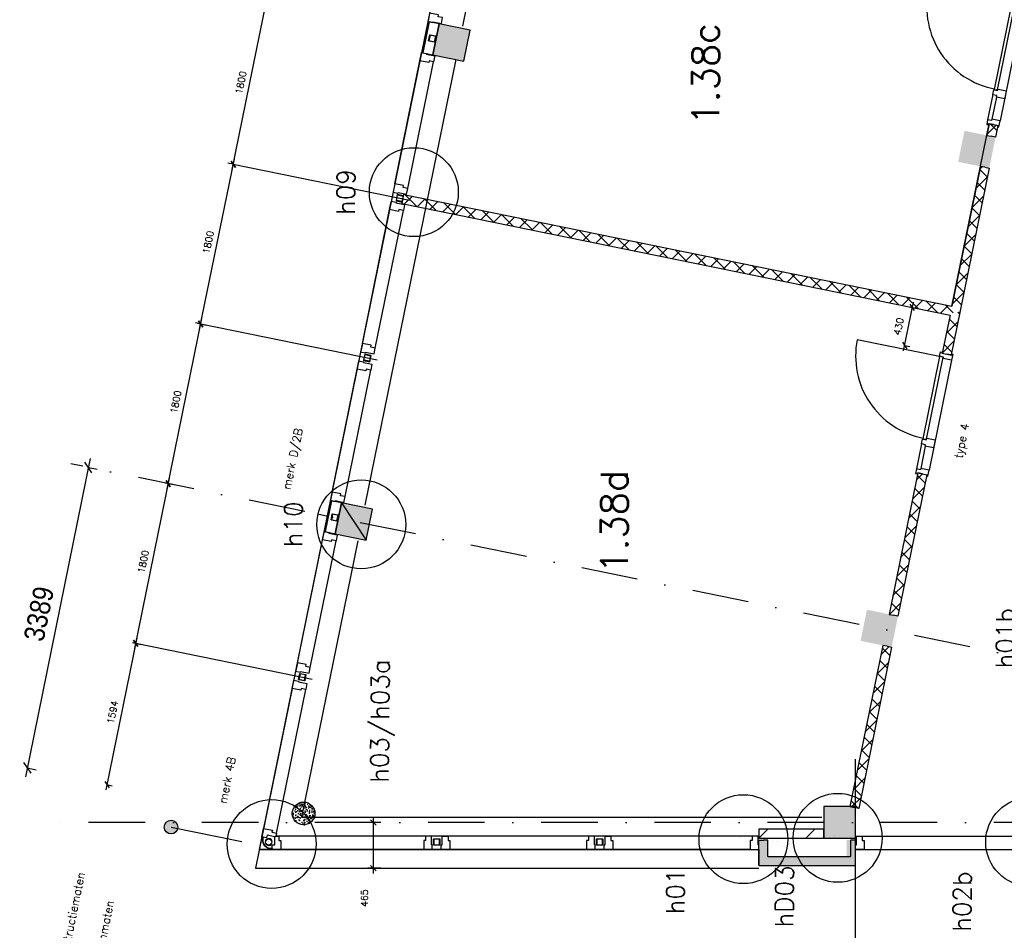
# Model space of a CAD drawing. Extents: x -84256 to 172857, y -58817 to 112048.
# Tile 14 of 90: x 4894 to 15773, y -1714 to 8346. Entities that reach past the tile are written whole.
import ezdxf
from ezdxf.enums import TextEntityAlignment as Align

# ---------------------------------------------------------------- set-up
doc = ezdxf.new("R2010")
doc.units = 0
doc.header["$LTSCALE"] = 50
doc.header["$MEASUREMENT"] = 0
doc.header["$PDMODE"] = 3
doc.header["$PDSIZE"] = 0.001
doc.linetypes.add('DASHDOT', pattern=[25, 12.5, -6.25, 0, -6.25])
doc.layers.get('0').update_dxf_attribs({"linetype": 'CONTINUOUS'})
doc.layers.get('DEFPOINTS').update_dxf_attribs({"linetype": 'CONTINUOUS'})
for name, color, linetype in [('_DETAILNUMMERS', 4, 'CONTINUOUS'), ('_DETAILNUMMERSTEKST', 4, 'CONTINUOUS'), ('A--A21--_F123-', 9, 'CONTINUOUS'), ('A--A22--_F123-', 9, 'CONTINUOUS'), ('A--A28--_F-2--', 7, 'CONTINUOUS'), ('A--L$7A-_STRAMIEN', 1, 'DASHDOT'), ('A--L21--', 3, 'CONTINUOUS'), ('A--L21--_F-2--', 7, 'CONTINUOUS'), ('A--L21A2_ISOLATIE', 1, 'CONTINUOUS'), ('A--L21A3_BUITENWAND', 3, 'CONTINUOUS'), ('A--L22--', 7, 'CONTINUOUS'), ('A--L22--_F-2--', 7, 'CONTINUOUS'), ('A--L28--_F-2--', 7, 'CONTINUOUS'), ('A--L28--_F12--', 7, 'CONTINUOUS'), ('A--L31--', 2, 'CONTINUOUS'), ('A--L31--_F123-', 7, 'CONTINUOUS'), ('A--L32--', 7, 'CONTINUOUS'), ('A--L32--_F123-', 1, 'CONTINUOUS'), ('A--L32--_F123-DRAAIR', 7, 'CONTINUOUS'), ('A--L3A1_VPORTS', 1, 'CONTINUOUS'), ('A--M$1A-_F123-', 1, 'CONTINUOUS'), ('A--M1$A-_F123-', 1, 'CONTINUOUS'), ('A--T$1A-_F123-_R', 4, 'CONTINUOUS'), ('A--T01A-18_TEKST', 1, 'CONTINUOUS'), ('kolom350x350', 1, 'CONTINUOUS'), ('roosters', 1, 'CONTINUOUS'), ('TEKSTKOZIJNMERK', 2, 'CONTINUOUS'), ('X--LR---_CP', 7, 'CONTINUOUS')]:
    doc.layers.add(name, color=color, linetype=linetype)
doc.layers.add('bruto vloeroppervlak', color=3, linetype='CONTINUOUS', plot=False)
doc.styles.add('ALFA-0_25', font='ROMANS')
doc.styles.add('B-01', font='SIMPLEX.SHX', dxfattribs={"width": 0.8, "height": 4.5})
doc.styles.add('HIEMSTRA', font='romans.shx')
doc.styles.get("Standard").update_dxf_attribs({"font": 'txt', "width": 0.9})
doc.dimstyles.new('1op2', dxfattribs={"dimscale": 30, "dimtxt": 2.5, "dimasz": 2, "dimexe": 2, "dimexo": 0, "dimgap": 2, "dimtad": 1, "dimdec": 0, "dimzin": 0, "dimdsep": 46, "dimtxsty": 'HIEMSTRA', "dimblk1": 'OBLIQUE', "dimblk2": 'OBLIQUE', "dimsah": 1, "dimcen": -3, "dimdle": 2, "dimclrd": 2, "dimclre": 2, "dimclrt": 3, "dimadec": 0, "dimazin": 0, "dimtfac": 1, "dimtdec": 0, "dimtofl": 0, "dimtmove": 2, "dimatfit": 3, "dimldrblk": 'OBLIQUE', "dimfxl": 1, "dimtvp": 0.833333, "dimtolj": 1, "dimtzin": 0, "dimarcsym": 0})
doc.dimstyles.new('STANDARD$0', dxfattribs={"dimscale": 50, "dimtxt": 2.5, "dimasz": 2, "dimexe": 2, "dimexo": 0, "dimgap": 2, "dimtad": 1, "dimdec": 0, "dimzin": 0, "dimdsep": 46, "dimtxsty": 'ALFA-0_25', "dimblk1": 'OBLIQUE', "dimblk2": 'OBLIQUE', "dimsah": 1, "dimcen": -3, "dimdle": 2, "dimclrd": 1, "dimclre": 1, "dimclrt": 2, "dimadec": 0, "dimazin": 0, "dimtfac": 0.666667, "dimtofl": 0, "dimtmove": 2, "dimatfit": 3, "dimldrblk": 'OBLIQUE', "dimfxl": 1, "dimtvp": 0.833333, "dimtolj": 1, "dimtzin": 0, "dimarcsym": 0})

# ---------------------------------------------------------------- blocks, each defined once
blk = doc.blocks.new('_OBLIQUE')
at = {"color": 0, "linetype": 'ByBlock'}
blk.add_line((-0.5, -0.5), (0.5, 0.5), dxfattribs=at)
blk = doc.blocks.new('*D568')
at = {"layer": 'A--M$1A-_F123-', "color": 2, "linetype": 'Continuous', "lineweight": -2, "transparency": 16777216}
for p, q in [((6523, 3162), (6906, 5043)), ((6859, 4992), (6953, 4972)), ((6500, 3228), (6594, 3209))]:
    blk.add_line(p, q, dxfattribs=at)
at = {"layer": 'DEFPOINTS', "color": 0, "linetype": 'Continuous', "transparency": 16777216}
for p in [(6859, 4992), (6894, 4984), (6500, 3228)]:
    blk.add_point(p, dxfattribs=at)
at = {"layer": 'A--M$1A-_F123-', "color": 2, "linetype": 'Continuous', "lineweight": -2, "transparency": 16777216, "xscale": 60, "yscale": 60, "zscale": 60}
for p, rotation in [((6894, 4984), 78.48629033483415), ((6535, 3221), 258.4862903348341)]:
    blk.add_blockref('_OBLIQUE', p, dxfattribs=dict(at, rotation=rotation))
at = {"layer": 'A--M$1A-_F123-', "color": 3, "linetype": 'Continuous', "transparency": 16777216, "insert": (6619, 4122), "char_height": 75, "attachment_point": 5, "rotation": 78.4863, "style": 'HIEMSTRA'}
blk.add_mtext('\\A1;1800', dxfattribs=at)
blk = doc.blocks.new('*D569')
at = {"layer": 'A--M$1A-_F123-', "color": 2, "linetype": 'Continuous', "lineweight": -2, "transparency": 16777216}
for p, q in [((6882, 4926), (7266, 6807)), ((7254, 6748), (7195, 6760)), ((6894, 4984), (6836, 4996))]:
    blk.add_line(p, q, dxfattribs=at)
at = {"layer": 'DEFPOINTS', "color": 0, "linetype": 'Continuous', "transparency": 16777216}
for p in [(7254, 6748), (7254, 6748), (6894, 4984)]:
    blk.add_point(p, dxfattribs=at)
at = {"layer": 'A--M$1A-_F123-', "color": 2, "linetype": 'Continuous', "lineweight": -2, "transparency": 16777216, "xscale": 60, "yscale": 60, "zscale": 60}
for p, rotation in [((7254, 6748), 78.48629033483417), ((6894, 4984), 258.4862903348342)]:
    blk.add_blockref('_OBLIQUE', p, dxfattribs=dict(at, rotation=rotation))
at = {"layer": 'A--M$1A-_F123-', "color": 3, "linetype": 'Continuous', "transparency": 16777216, "insert": (6978, 5886), "char_height": 75, "attachment_point": 5, "rotation": 78.4863, "style": 'HIEMSTRA'}
blk.add_mtext('\\A1;1800', dxfattribs=at)
blk = doc.blocks.new('*D570')
at = {"layer": 'A--M$1A-_F123-', "color": 2, "linetype": 'Continuous', "lineweight": -2, "transparency": 16777216}
for p, q in [((7242, 6689), (7625, 8571)), ((7613, 8512), (7554, 8524)), ((7254, 6748), (7195, 6760))]:
    blk.add_line(p, q, dxfattribs=at)
at = {"layer": 'DEFPOINTS', "color": 0, "linetype": 'Continuous', "transparency": 16777216}
for p in [(7613, 8512), (7613, 8512), (7254, 6748)]:
    blk.add_point(p, dxfattribs=at)
at = {"layer": 'A--M$1A-_F123-', "color": 2, "linetype": 'Continuous', "lineweight": -2, "transparency": 16777216, "xscale": 60, "yscale": 60, "zscale": 60}
for p, rotation in [((7613, 8512), 78.48629033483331), ((7254, 6748), 258.4862903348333)]:
    blk.add_blockref('_OBLIQUE', p, dxfattribs=dict(at, rotation=rotation))
at = {"layer": 'A--M$1A-_F123-', "color": 3, "linetype": 'Continuous', "transparency": 16777216, "insert": (7338, 7650), "char_height": 75, "attachment_point": 5, "rotation": 78.4863, "style": 'HIEMSTRA'}
blk.add_mtext('\\A1;1800', dxfattribs=at)
blk = doc.blocks.new('*D571')
at = {"layer": 'A--M$1A-_F123-', "color": 2, "linetype": 'Continuous', "lineweight": -2, "transparency": 16777216}
for p, q in [((6547, 3279), (6164, 1398)), ((6500, 3228), (6594, 3209)), ((6141, 1464), (6235, 1445))]:
    blk.add_line(p, q, dxfattribs=at)
at = {"layer": 'DEFPOINTS', "color": 0, "linetype": 'Continuous', "transparency": 16777216}
for p in [(6500, 3228), (6141, 1464), (6176, 1457)]:
    blk.add_point(p, dxfattribs=at)
at = {"layer": 'A--M$1A-_F123-', "color": 2, "linetype": 'Continuous', "lineweight": -2, "transparency": 16777216, "xscale": 60, "yscale": 60, "zscale": 60}
for p, rotation in [((6535, 3221), 78.48629033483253), ((6176, 1457), 258.4862903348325)]:
    blk.add_blockref('_OBLIQUE', p, dxfattribs=dict(at, rotation=rotation))
at = {"layer": 'A--M$1A-_F123-', "color": 3, "linetype": 'Continuous', "transparency": 16777216, "insert": (6260, 2358), "char_height": 75, "attachment_point": 5, "rotation": 78.4863, "style": 'HIEMSTRA'}
blk.add_mtext('\\A1;1800', dxfattribs=at)
blk = doc.blocks.new('*D572')
at = {"layer": 'A--M$1A-_F123-', "color": 2, "linetype": 'Continuous', "lineweight": -2, "transparency": 16777216}
for p, q in [((6188, 1516), (5846, -164)), ((6176, 1457), (6235, 1445)), ((5858, -105), (5916, -117))]:
    blk.add_line(p, q, dxfattribs=at)
at = {"layer": 'DEFPOINTS', "color": 0, "linetype": 'Continuous', "transparency": 16777216}
for p in [(6176, 1457), (5858, -105), (5858, -105)]:
    blk.add_point(p, dxfattribs=at)
at = {"layer": 'A--M$1A-_F123-', "color": 2, "linetype": 'Continuous', "lineweight": -2, "transparency": 16777216, "xscale": 60, "yscale": 60, "zscale": 60}
for p, rotation in [((6176, 1457), 78.48629033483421), ((5858, -105), 258.4862903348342)]:
    blk.add_blockref('_OBLIQUE', p, dxfattribs=dict(at, rotation=rotation))
at = {"layer": 'A--M$1A-_F123-', "color": 3, "linetype": 'Continuous', "transparency": 16777216, "insert": (5921, 695), "char_height": 75, "attachment_point": 5, "rotation": 78.4863, "style": 'HIEMSTRA'}
blk.add_mtext('\\A1;1594', dxfattribs=at)
blk = doc.blocks.new('dr_930type4')
at = {"layer": 'A--L32--_F123-', "color": 1}
for p, q in [((67, 0), (1307, 0)), ((1057, -94), (1307, -94)), ((1038, -139), (1322, -139))]:
    blk.add_line(p, q, dxfattribs=at)
at = {"layer": 'A--L32--_F123-'}
for points in [[(0, -9), (0, 0), (67, 0), (67, -94), (52, -94), (52, -139), (0, -139), (0, -121), (12, -121), (12, -9), (0, -9)], [(969, 0), (1055, 0), (1057, 0), (1057, -94), (1057, -94), (1040, -94), (1040, -137), (1038, -139), (986, -139), (984, -137), (984, -94), (969, -94), (967, -94), (967, 0)], [(1374, -9), (1374, 0), (1307, 0), (1307, -94), (1322, -94), (1322, -139), (1374, -139), (1374, -121), (1362, -121), (1362, -9), (1374, -9)], [(54, -96), (54, -136), (980, -136), (977, -96), (54, -96)]]:
    blk.add_lwpolyline(points, close=True, dxfattribs=at)
blk.add_point((1374, 0), dxfattribs=at)
blk.add_point((1374, 0), dxfattribs=at)
at = {"layer": 'A--L32--_F123-DRAAIR', "color": 1}
blk.add_lwpolyline([(54, -136), (54, -1066, 0.414214), (973, -136)], format="xyb", dxfattribs=at)
at = {"layer": 'X--LR---_CP', "color": 1, "linetype": 'Continuous'}
blk.add_point((0, 0), dxfattribs=at)
at = {"layer": 'X--LR---_CP', "color": 1}
blk.add_point((982, 0), dxfattribs=at)
blk = doc.blocks.new('A$C054531D9')
at = {"layer": 'A--L32--', "linetype": 'Continuous', "xscale": -1, "rotation": 258.4862903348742}
blk.add_blockref('dr_930type4', (136, 0), dxfattribs=at)
blk = doc.blocks.new('*D577')
at = {"layer": 'A--M1$A-_F123-', "color": 2, "lineweight": -2, "transparency": 16777216}
for p, q in [((8884, -523), (8741, -523)), ((8801, -463), (8801, -1088)), ((8884, -1028), (8741, -1028))]:
    blk.add_line(p, q, dxfattribs=at)
at = {"layer": 'DEFPOINTS', "color": 0, "transparency": 16777216}
for p in [(8884, -523), (8801, -1028), (8884, -1028, -12)]:
    blk.add_point(p, dxfattribs=at)
at = {"layer": 'A--M1$A-_F123-', "color": 2, "lineweight": -2, "transparency": 16777216, "xscale": 60, "yscale": 60, "zscale": 60}
for p, rotation in [((8801, -523), 90), ((8801, -1028), 270)]:
    blk.add_blockref('_OBLIQUE', p, dxfattribs=dict(at, rotation=rotation))
at = {"layer": 'A--M1$A-_F123-', "color": 3, "transparency": 16777216, "insert": (8703, -1359), "char_height": 75, "attachment_point": 5, "rotation": 90, "style": 'HIEMSTRA'}
blk.add_mtext('\\A1;465', dxfattribs=at)
blk = doc.blocks.new('DETAILNR')
at = {"layer": '_DETAILNUMMERS'}
blk.add_circle((33, -23), 491, dxfattribs=at)
at = {"layer": 'X--LR---_CP'}
blk.add_point((0, 0), dxfattribs=at)
at = {"layer": '_DETAILNUMMERSTEKST', "style": 'ALFA-0_25'}
blk.add_attdef('DETAILNR', text='', height=200, rotation=90, dxfattribs=at).set_placement((-618, 224), align=Align.RIGHT)
blk = doc.blocks.new('kolom350x350')
at = {"layer": 'kolom350x350', "linetype": 'Continuous'}
blk.add_hatch(color=53, dxfattribs=at).paths.add_polyline_path([(0, 0), (350, 0), (350, 350), (0, 350)])
blk.add_lwpolyline([(0, 0), (350, 0), (350, 350), (0, 350)], close=True, dxfattribs=at)
blk = doc.blocks.new('*D599')
at = {"layer": 'A--M1$A-_F123-', "color": 2, "linetype": 'Continuous', "lineweight": -2, "transparency": 16777216}
for p, q in [((14659, 4687), (14769, 5226)), ((14757, 5167), (14816, 5155)), ((14671, 4746), (14730, 4734))]:
    blk.add_line(p, q, dxfattribs=at)
at = {"layer": 'DEFPOINTS', "color": 0, "linetype": 'Continuous', "transparency": 16777216}
for p in [(14757, 5167), (14757, 5167), (14671, 4746)]:
    blk.add_point(p, dxfattribs=at)
at = {"layer": 'A--M1$A-_F123-', "color": 2, "linetype": 'Continuous', "lineweight": -2, "transparency": 16777216, "xscale": 60, "yscale": 60, "zscale": 60}
for p, rotation in [((14757, 5167), 78.4862903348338), ((14671, 4746), 258.4862903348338)]:
    blk.add_blockref('_OBLIQUE', p, dxfattribs=dict(at, rotation=rotation))
at = {"layer": 'A--M1$A-_F123-', "color": 3, "linetype": 'Continuous', "transparency": 16777216, "insert": (14606, 4957), "char_height": 75, "attachment_point": 5, "rotation": 78.4863, "style": 'HIEMSTRA'}
blk.add_mtext('\\A1;430', dxfattribs=at)
blk = doc.blocks.new('*U887')
at = {"layer": 'A--A22--_F123-', "linetype": 'Continuous'}
h = blk.add_hatch(dxfattribs=at)
h.set_pattern_fill('ALFAKRS', color=256, scale=120, style=0)
h.set_pattern_definition([(45, (-9127.89, -6365.06), (-84.8528, 84.8528), []), (135, (-9127.89, -6365.06), (-84.8528, -84.8528), [])])
h.paths.add_polyline_path([(0, 0), (10, 49), (6066, -1185), (6105, -1244), (6046, -1283), (-10, -49)])
at = {"layer": 'A--L22--_F-2--', "color": 2, "linetype": 'Continuous'}
for points in [[(0, 0), (-10, -49), (6046, -1283), (6046, -1283)], [(0, 0), (10, 49), (6066, -1185), (6066, -1185)]]:
    blk.add_lwpolyline(points, dxfattribs=at)
blk = doc.blocks.new('*U884')
at = {"layer": 'A--A22--_F123-', "linetype": 'Continuous'}
h = blk.add_hatch(dxfattribs=at)
h.set_pattern_fill('ALFAKRS', color=256, scale=120, style=0)
h.set_pattern_definition([(45, (-14479.35, -1423.83), (-84.8528, 84.8528), []), (135, (-14479.35, -1423.83), (-84.8528, -84.8528), [])])
h.paths.add_polyline_path([(0, 0), (49, -10), (-314, -1792), (-363, -1782), (-412, -1772), (-49, 10)])
at = {"layer": 'A--L22--_F-2--', "color": 2, "linetype": 'Continuous'}
for points in [[(0, 0), (-49, 10), (-412, -1772), (-363, -1782)], [(0, 0), (49, -10), (-314, -1792), (-363, -1782)]]:
    blk.add_lwpolyline(points, dxfattribs=at)
blk = doc.blocks.new('*U883')
at = {"layer": 'A--A22--_F123-', "linetype": 'Continuous'}
h = blk.add_hatch(dxfattribs=at)
h.set_pattern_fill('ALFAKRS', color=256, scale=120, style=0)
h.set_pattern_definition([(45, (-15557.2, -6715.17), (-84.8528, 84.8528), []), (135, (-15557.2, -6715.17), (-84.8528, -84.8528), [])])
h.paths.add_polyline_path([(0, 0), (49, -10), (-276, -1604), (-325, -1594), (-364, -1535), (-49, 10)])
at = {"layer": 'A--L22--_F-2--', "color": 2, "linetype": 'Continuous'}
for points in [[(0, 0), (-49, 10), (-364, -1535), (-364, -1535)], [(0, 0), (49, -10), (-276, -1604), (-276, -1604)]]:
    blk.add_lwpolyline(points, dxfattribs=at)
blk = doc.blocks.new('*U875')
at = {"layer": 'A--A22--_F123-', "linetype": 'Continuous'}
h = blk.add_hatch(dxfattribs=at)
h.set_pattern_fill('ALFAKRS', color=256, scale=120, style=0)
h.set_pattern_definition([(45, (-15232.57, -5121.52), (-84.8528, 84.8528), []), (135, (-15232.57, -5121.52), (-84.8528, -84.8528), [])])
h.paths.add_polyline_path([(0, 0), (49, -10), (-47, -480), (-96, -470), (-145, -460), (-59, -39)])
at = {"layer": 'A--L22--_F-2--', "color": 2, "linetype": 'Continuous'}
for points in [[(-59, -39), (-59, -39), (-145, -460), (-96, -470)], [(49, -10), (49, -10), (-47, -480), (-96, -470)]]:
    blk.add_lwpolyline(points, dxfattribs=at)
blk = doc.blocks.new('*D619')
at = {"layer": 'A--M1$A-_F123-', "color": 1, "linetype": 'Continuous', "lineweight": -2, "transparency": 16777216}
for p, q in [((5673, 3498), (4957, -18)), ((5653, 3400), (5751, 3380)), ((4977, 80), (5075, 60))]:
    blk.add_line(p, q, dxfattribs=at)
at = {"layer": 'DEFPOINTS', "color": 0, "linetype": 'Continuous', "transparency": 16777216}
for p in [(5653, 3400), (4977, 80), (4977, 80)]:
    blk.add_point(p, dxfattribs=at)
at = {"layer": 'A--M1$A-_F123-', "color": 1, "linetype": 'Continuous', "lineweight": -2, "transparency": 16777216, "xscale": 100, "yscale": 100, "zscale": 100}
for p, rotation in [((5653, 3400), 78.48629033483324), ((4977, 80), 258.4862903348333)]:
    blk.add_blockref('_OBLIQUE', p, dxfattribs=dict(at, rotation=rotation))
at = {"layer": 'A--M1$A-_F123-', "color": 4, "linetype": 'Continuous', "transparency": 16777216, "insert": (5107, 1782), "char_height": 225, "attachment_point": 5, "rotation": 78.4863}
blk.add_mtext('\\A1;3389', dxfattribs=at)
blk = doc.blocks.new('*U867')
at = {"layer": 'A--A22--_F123-', "linetype": 'Continuous'}
h = blk.add_hatch(dxfattribs=at)
h.set_pattern_fill('ALFAKRS', color=256, scale=120, style=0)
h.set_pattern_definition([(45, (-14867.3, -3328.35), (-84.8528, 84.8528), []), (135, (-14867.3, -3328.35), (-84.8528, -84.8528), [])])
h.paths.add_polyline_path([(0, 0), (49, -10), (-269, -1572), (-318, -1562), (-367, -1552), (-49, 10)])
at = {"layer": 'A--L22--_F-2--', "color": 2, "linetype": 'Continuous'}
for points in [[(0, 0), (-49, 10), (-367, -1552), (-318, -1562)], [(0, 0), (49, -10), (-269, -1572), (-318, -1562)]]:
    blk.add_lwpolyline(points, dxfattribs=at)
blk = doc.blocks.new('*U866')
at = {"layer": 'A--A22--_F123-', "linetype": 'Continuous'}
h = blk.add_hatch(dxfattribs=at)
h.set_pattern_fill('ALFAKRS', color=256, scale=120, style=0)
h.set_pattern_definition([(45, (-15653.12, -7186.02), (-84.8528, 84.8528), []), (135, (-15653.12, -7186.02), (-84.8528, -84.8528), [])])
h.paths.add_polyline_path([(0, 0), (49, -10), (23, -138), (-26, -128), (-75, -118), (-49, 10)])
at = {"layer": 'A--L22--_F-2--', "color": 2, "linetype": 'Continuous'}
for points in [[(0, 0), (-49, 10), (-75, -118), (-26, -128)], [(0, 0), (49, -10), (23, -138), (-26, -128)]]:
    blk.add_lwpolyline(points, dxfattribs=at)

msp = doc.modelspace()

# ---------------------------------------------------------------- hatches: boundary and pattern name
at = {"layer": 'A--L21A2_ISOLATIE', "linetype": 'Continuous', "ltscale": 10}
h = msp.add_hatch(dxfattribs=at)
h.set_pattern_fill('AR-CONC', color=256, scale=10, style=0)
h.set_pattern_definition([(50, (0, 0), (71.726, -6.2752), [7.5, -82.5]), (355, (0, 0), (-13.87513, 75.2192), [6, -66]), (100.4514, (5.98, -0.52), (57.85094, 68.94395), [6.374, -70.1142]), (46.1842, (0, 20), (106.7241, -16.5519), [11.25, -123.75]), (96.6356, (8.89, 18.62), (93.4663, 97.4118), [9.561, -105.1713]), (351.1842, (0, 20), (93.4662, 97.4119), [9, -99]), (21, (10, 15), (59.6907, -40.2619), [7.5, -82.5]), (326, (10, 15), (24.3315, 72.515), [6, -66]), (71.4514, (14.974, 11.645), (84.02226, 32.25305), [6.374, -70.1142]), (37.5, (0, 0), (1.215986, 33.289385), [0, -65.2, 0, -67, 0, -66.25]), (7.5, (0, 0), (26.30695, 39.44117), [0, -38.2, 0, -63.7, 0, -25.25]), (327.5, (-22.3, 0), (53.38224, -2.25549), [0, -25, 0, -78, 0, -103.5]), (317.5, (-32.3, 0), (58.31862, 10.0105), [0, -32.5, 0, -51.8, 0, -73.5])])
edge = h.paths.add_edge_path()
edge.add_arc((8031, -422.8), 125, 0, 180, ccw=False)
edge.add_arc((8031, -422.8), 125, -180, 0, ccw=False)
at = {"layer": 'A--L21A3_BUITENWAND', "linetype": 'Continuous'}
h = msp.add_hatch(color=256, dxfattribs=at)
edge = h.paths.add_edge_path()
edge.add_arc((6566.3, -574.1), 75, 0, 360)
at = {"layer": 'kolom350x350', "linetype": 'Continuous'}
for points in [[(15263.2, 6775.1), (15606.2, 6705.2), (15676.1, 7048.1), (15333.1, 7118)], [(14185.4, 1483.7), (14528.3, 1413.9), (14598.2, 1756.8), (14255.2, 1826.7)]]:
    msp.add_hatch(color=53, dxfattribs=at).paths.add_polyline_path(points)

# ---------------------------------------------------------------- linework, layer by layer
at = {"layer": 'A--A21--_F123-', "color": 2, "linetype": 'Continuous'}
for points in [[(13111.5, -947.8, 20), (13061.5, -997.8, 20), (13111.5, -717.8, 20), (13061.5, -717.8, 20)], [(13111.5, -717.8, 20), (13161.5, -717.8, 20), (13111.5, -947.8, 20), (13161.5, -897.8, 20)], [(14080.3, -947.8, -9.5), (14030.3, -897.8, -9.5), (14080.3, -717.8, -9.5), (14030.3, -717.8, -9.5)], [(14080.3, -717.8, -9.5), (14130.3, -717.8, -9.5), (14080.3, -947.8, -9.5), (14130.3, -997.8, -9.5)], [(13111.5, -947.8, -9.5), (13061.5, -997.8, -9.5), (14130.3, -947.8, -9.5), (14130.3, -997.8, -9.5)], [(14122.8, -947.8), (14072.8, -897.8), (13111.5, -947.8), (13161.5, -897.8)]]:
    msp.add_solid(points, dxfattribs=at).dxf.unprotected_set("ltscale", 0)
at = {"layer": 'A--A28--_F-2--', "color": 3}
for points in [[(9428.8, 8174.9), (9426, 8179.1), (9412, 8110.5)], [(9412, 8110.5), (9416.3, 8113.3), (9428.8, 8174.9)], [(9428.8, 8174.9), (9494.6, 8165.2), (9426, 8179.1)], [(9428.8, 8174.9), (9490.3, 8162.3), (9494.6, 8165.2)], [(9480.6, 8096.6), (9490.3, 8162.3), (9477.8, 8100.8)], [(9480.6, 8096.6), (9494.6, 8165.2), (9490.3, 8162.3)], [(9412, 8110.5), (9480.6, 8096.6), (9416.3, 8113.3)], [(9480.6, 8096.6), (9477.8, 8100.8), (9416.3, 8113.3)], [(9056.7, 6348.2), (9052.4, 6345.4), (9066.4, 6414)], [(9056.7, 6348.2), (9121, 6331.4), (9052.4, 6345.4)], [(9066.4, 6414), (9069.2, 6409.8), (9056.7, 6348.2)], [(9056.7, 6348.2), (9118.2, 6335.7), (9121, 6331.4)], [(9066.4, 6414), (9135, 6400), (9069.2, 6409.8)], [(9135, 6400), (9130.8, 6397.2), (9069.2, 6409.8)], [(9135, 6400), (9118.2, 6335.7), (9130.8, 6397.2)], [(9135, 6400), (9121, 6331.4), (9118.2, 6335.7)], [(8697.4, 4584.4), (8693.2, 4581.6), (8707.1, 4650.2)], [(8697.4, 4584.4), (8761.8, 4567.7), (8693.2, 4581.6)], [(8707.1, 4650.2), (8709.9, 4646), (8697.4, 4584.4)], [(8697.4, 4584.4), (8758.9, 4571.9), (8761.8, 4567.7)], [(8707.1, 4650.2), (8775.7, 4636.2), (8709.9, 4646)], [(8775.7, 4636.2), (8771.5, 4633.4), (8709.9, 4646)], [(8775.7, 4636.2), (8758.9, 4571.9), (8771.5, 4633.4)], [(8775.7, 4636.2), (8761.8, 4567.7), (8758.9, 4571.9)], [(8350.9, 2883.5), (8348.1, 2887.8), (8334.2, 2819.2)], [(8350.9, 2883.5), (8348.1, 2887.8), (8334.2, 2819.2)], [(8334.2, 2819.2), (8338.4, 2822), (8350.9, 2883.5)], [(8334.2, 2819.2), (8338.4, 2822), (8350.9, 2883.5)], [(8350.9, 2883.5), (8416.7, 2873.8), (8348.1, 2887.8)], [(8350.9, 2883.5), (8416.7, 2873.8), (8348.1, 2887.8)], [(8350.9, 2883.5), (8412.5, 2871), (8416.7, 2873.8)], [(8350.9, 2883.5), (8412.5, 2871), (8416.7, 2873.8)], [(8402.7, 2805.2), (8412.5, 2871), (8399.9, 2809.5)], [(8402.7, 2805.2), (8412.5, 2871), (8399.9, 2809.5)], [(8402.7, 2805.2), (8416.7, 2873.8), (8412.5, 2871)], [(8402.7, 2805.2), (8416.7, 2873.8), (8412.5, 2871)], [(8334.2, 2819.2), (8402.7, 2805.2), (8338.4, 2822)], [(8334.2, 2819.2), (8402.7, 2805.2), (8338.4, 2822)], [(8402.7, 2805.2), (8399.9, 2809.5), (8338.4, 2822)], [(8402.7, 2805.2), (8399.9, 2809.5), (8338.4, 2822)], [(7991.6, 1119.8), (7988.8, 1124), (7974.9, 1055.4)], [(7974.9, 1055.4), (7979.1, 1058.2), (7991.6, 1119.8)], [(7991.6, 1119.8), (8057.4, 1110), (7988.8, 1124)], [(7991.6, 1119.8), (8053.2, 1107.2), (8057.4, 1110)], [(8043.5, 1041.4), (8053.2, 1107.2), (8040.7, 1045.7)], [(8043.5, 1041.4), (8057.4, 1110), (8053.2, 1107.2)], [(7974.9, 1055.4), (8043.5, 1041.4), (7979.1, 1058.2)], [(8043.5, 1041.4), (8040.7, 1045.7), (7979.1, 1058.2)], [(9470.6, -769.2), (9467, -702.8), (9467, -772.8)], [(9470.6, -769.2), (9470.6, -706.4), (9467, -702.8)], [(9537, -702.8), (9467, -702.8), (9470.6, -706.4)], [(9537, -702.8), (9470.6, -706.4), (9533.4, -706.4)], [(9537, -772.8), (9537, -702.8), (9533.4, -769.2)], [(9537, -702.8), (9533.4, -706.4), (9533.4, -769.2)], [(11270.6, -769.2), (11267, -702.8), (11267, -772.8)], [(11270.6, -769.2), (11270.6, -706.4), (11267, -702.8)], [(11337, -702.8), (11267, -702.8), (11270.6, -706.4)], [(11337, -702.8), (11270.6, -706.4), (11333.4, -706.4)], [(11337, -772.8), (11337, -702.8), (11333.4, -769.2)], [(11337, -702.8), (11333.4, -706.4), (11333.4, -769.2)], [(9470.6, -769.2), (9467, -772.8), (9537, -772.8)], [(9537, -772.8), (9533.4, -769.2), (9470.6, -769.2)], [(11270.6, -769.2), (11267, -772.8), (11337, -772.8)], [(11337, -772.8), (11333.4, -769.2), (11270.6, -769.2)]]:
    msp.add_solid(points, dxfattribs=at)
at = {"layer": 'A--A28--_F-2--', "color": 3, "linetype": 'Continuous'}
for points in [[(7611.3, -737.8), (7607.3, -737.8), (7613.9, -724.7), (7610.2, -723.2)], [(7611.3, -737.8), (7607.3, -737.8), (7613.9, -724.7), (7610.2, -723.2)], [(7613.9, -750.8), (7610.2, -752.3), (7611.3, -737.8), (7607.3, -737.8)], [(7613.9, -750.8), (7610.2, -752.3), (7611.3, -737.8), (7607.3, -737.8)], [(7613.9, -724.7), (7610.2, -723.2), (7621.3, -713.7), (7618.5, -710.9)], [(7613.9, -724.7), (7610.2, -723.2), (7621.3, -713.7), (7618.5, -710.9)], [(7621.3, -761.8), (7618.5, -764.7), (7613.9, -750.8), (7610.2, -752.3)], [(7621.3, -761.8), (7618.5, -764.7), (7613.9, -750.8), (7610.2, -752.3)], [(7621.3, -713.7), (7618.5, -710.9), (7632.3, -706.3), (7630.8, -702.6)], [(7621.3, -713.7), (7618.5, -710.9), (7632.3, -706.3), (7630.8, -702.6)], [(7632.3, -706.3), (7630.8, -702.6), (7645.4, -703.7), (7645.4, -699.7)], [(7632.3, -706.3), (7630.8, -702.6), (7645.4, -703.7), (7645.4, -699.7)], [(7645.4, -703.7), (7645.4, -699.7), (7658.4, -706.3), (7659.9, -702.6)], [(7645.4, -703.7), (7645.4, -699.7), (7658.4, -706.3), (7659.9, -702.6)], [(7658.4, -706.3), (7659.9, -702.6), (7669.4, -713.7), (7672.3, -710.9)], [(7658.4, -706.3), (7659.9, -702.6), (7669.4, -713.7), (7672.3, -710.9)], [(7669.4, -713.7), (7672.3, -710.9), (7676.8, -724.7), (7680.5, -723.2)], [(7669.4, -713.7), (7672.3, -710.9), (7676.8, -724.7), (7680.5, -723.2)], [(7676.8, -750.8), (7680.5, -752.3), (7669.4, -761.8), (7672.3, -764.7)], [(7676.8, -750.8), (7680.5, -752.3), (7669.4, -761.8), (7672.3, -764.7)], [(7676.8, -724.7), (7680.5, -723.2), (7679.4, -737.8), (7683.4, -737.8)], [(7676.8, -724.7), (7680.5, -723.2), (7679.4, -737.8), (7683.4, -737.8)], [(7679.4, -737.8), (7683.4, -737.8), (7676.8, -750.8), (7680.5, -752.3)], [(7679.4, -737.8), (7683.4, -737.8), (7676.8, -750.8), (7680.5, -752.3)], [(7632.3, -769.2), (7630.8, -772.9), (7621.3, -761.8), (7618.5, -764.7)], [(7632.3, -769.2), (7630.8, -772.9), (7621.3, -761.8), (7618.5, -764.7)], [(7645.4, -771.8), (7645.4, -775.8), (7632.3, -769.2), (7630.8, -772.9)], [(7645.4, -771.8), (7645.4, -775.8), (7632.3, -769.2), (7630.8, -772.9)], [(7658.4, -769.2), (7659.9, -772.9), (7645.4, -771.8), (7645.4, -775.8)], [(7658.4, -769.2), (7659.9, -772.9), (7645.4, -771.8), (7645.4, -775.8)], [(7669.4, -761.8), (7672.3, -764.7), (7658.4, -769.2), (7659.9, -772.9)], [(7669.4, -761.8), (7672.3, -764.7), (7658.4, -769.2), (7659.9, -772.9)]]:
    msp.add_solid(points, dxfattribs=at)
at = {"layer": 'A--L$7A-_STRAMIEN'}
for p, q in [((25192, -579.8), (5459.9, 3439.7)), ((27532.8, -522.8), (5094, -522.8))]:
    msp.add_line(p, q, dxfattribs=at)
at = {"layer": 'A--L21--'}
for points in [[(10790.1, 13197.1), (9787.1, 8273.3)], [(9712.2, 7905.8), (8709.2, 2981.9)], [(8629.4, 2590), (8007.5, -462.8), (13755.3, -462.8)]]:
    msp.add_lwpolyline(points, dxfattribs=at)
at = {"layer": 'A--L21--', "color": 4, "linetype": 'Continuous', "elevation": 1}
for points in [[(9417.6, 8323), (9348, 7981.3), (9457.7, 7958.9), (9527.3, 8300.6)], [(8339.7, 3031.7), (8270.1, 2690), (8379.9, 2667.6), (8449.5, 3009.3)], [(8339.7, 3031.7), (8270.1, 2690), (8379.9, 2667.6), (8449.5, 3009.3)]]:
    msp.add_lwpolyline(points, close=True, dxfattribs=at)
at = {"layer": 'A--L21--_F-2--', "color": 3, "linetype": 'Continuous', "elevation": 20}
for points in [[(13061.5, -997.8), (13061.5, -997.8), (13061.5, -717.8), (13111.5, -717.8)], [(13161.5, -897.8), (13161.5, -897.8), (13161.5, -717.8), (13111.5, -717.8)]]:
    msp.add_lwpolyline(points, dxfattribs=at).dxf.unprotected_set("ltscale", 0)
at = {"layer": 'A--L21--_F-2--', "color": 3, "linetype": 'Continuous'}
for points in [[(14122.8, -717.8), (14072.8, -717.8), (14072.8, -897.8), (14072.8, -897.8)], [(13161.5, -897.8), (13161.5, -897.8), (14072.8, -897.8), (14072.8, -897.8)]]:
    msp.add_lwpolyline(points, dxfattribs=at).dxf.unprotected_set("ltscale", 0)
at = {"layer": 'A--L21A2_ISOLATIE', "linetype": 'Continuous', "ltscale": 10}
msp.add_line((13061.5, -697.8), (13161.5, -597.8), dxfattribs=at)
at = {"layer": 'A--L21A2_ISOLATIE', "color": 2, "linetype": 'Continuous', "ltscale": 10}
msp.add_lwpolyline([(13061.5, -697.8), (13780.3, -697.8), (13780.3, -597.8), (13061.5, -597.8)], close=True, dxfattribs=at)
at = {"layer": 'A--L21A3_BUITENWAND', "linetype": 'Continuous'}
msp.add_line((6566.3, -574.1), (7350.2, -733.8), dxfattribs=at)
msp.add_circle((6566.3, -574.1), 75, dxfattribs=at)
at = {"layer": 'A--L22--_F-2--', "color": 2, "linetype": 'Continuous'}
for p, q in [((15193.6, 5180.5), (15604.1, 7196)), ((15604.1, 7196), (15702.1, 7176))]:
    msp.add_line(p, q, dxfattribs=at).dxf.unprotected_set("ltscale", 0)
at = {"layer": 'A--L28--_F-2--', "color": 3, "linetype": 'Continuous'}
for points in [[(9494.6, 8165.2), (9490.3, 8162.3), (9428.8, 8174.9), (9416.3, 8113.3), (9477.8, 8100.8), (9490.3, 8162.3), (9494.6, 8165.2), (9480.6, 8096.6), (9412, 8110.5), (9426, 8179.1)], [(9121, 6331.4), (9118.2, 6335.7), (9056.7, 6348.2), (9069.2, 6409.8), (9130.8, 6397.2), (9118.2, 6335.7), (9121, 6331.4), (9135, 6400), (9066.4, 6414), (9052.4, 6345.4)], [(8761.8, 4567.7), (8758.9, 4571.9), (8697.4, 4584.4), (8709.9, 4646), (8771.5, 4633.4), (8758.9, 4571.9), (8761.8, 4567.7), (8775.7, 4636.2), (8707.1, 4650.2), (8693.2, 4581.6)], [(8416.7, 2873.8), (8412.5, 2871), (8350.9, 2883.5), (8338.4, 2822), (8399.9, 2809.5), (8412.5, 2871), (8416.7, 2873.8), (8402.7, 2805.2), (8334.2, 2819.2), (8348.1, 2887.8)], [(8416.7, 2873.8), (8412.5, 2871), (8350.9, 2883.5), (8338.4, 2822), (8399.9, 2809.5), (8412.5, 2871), (8416.7, 2873.8), (8402.7, 2805.2), (8334.2, 2819.2), (8348.1, 2887.8)], [(8057.4, 1110), (8053.2, 1107.2), (7991.6, 1119.8), (7979.1, 1058.2), (8040.7, 1045.7), (8053.2, 1107.2), (8057.4, 1110), (8043.5, 1041.4), (7974.9, 1055.4), (7988.8, 1124)], [(9467, -702.8), (9470.6, -706.4), (9470.6, -769.2), (9533.4, -769.2), (9533.4, -706.4), (9470.6, -706.4), (9467, -702.8), (9537, -702.8), (9537, -772.8), (9467, -772.8)], [(11267, -702.8), (11270.6, -706.4), (11270.6, -769.2), (11333.4, -769.2), (11333.4, -706.4), (11270.6, -706.4), (11267, -702.8), (11337, -702.8), (11337, -772.8), (11267, -772.8)]]:
    msp.add_lwpolyline(points, close=True, dxfattribs=at)
msp.add_lwpolyline([(7607.3, -737.8, 1), (7683.4, -737.8, 1), (7607.3, -737.8), (7611.3, -737.8, -1), (7679.4, -737.8, -1), (7611.3, -737.8)], format="xyb", close=True, dxfattribs=at)
at = {"layer": 'A--L28--_F12--', "color": 3, "linetype": 'Continuous'}
msp.add_lwpolyline([(7906, -422.8, -1), (8156, -422.8, -1), (7906, -422.8)], format="xyb", close=True, dxfattribs=at)
msp.add_lwpolyline([(7906, -422.8, -1), (8156, -422.8, -1), (7906, -422.8)], format="xyb", close=True, dxfattribs=at)
at = {"layer": 'A--L31--', "color": 2, "linetype": 'Continuous'}
for points in [[(9553.6, 8304.5), (9566.6, 8368.2), (9516.6, 8378.3), (9520.8, 8398.9), (9423.8, 8418.7), (9409.2, 8347.1), (9404.8, 8325.6), (9419.5, 8322.6), (9457.8, 8314.8), (9459.6, 8323.6)], [(9480.4, 7945.1), (9467.4, 7881.4), (9417.4, 7891.6), (9413.2, 7871), (9316.2, 7890.8), (9330.8, 7962.4), (9335.2, 7983.9), (9349.9, 7980.9), (9388.1, 7973.1), (9386.3, 7964.3)], [(9169.4, 6418.3), (9182.3, 6481.9), (9132.4, 6492.1), (9136.5, 6512.7), (9039.5, 6532.4), (9025, 6460.9), (9020.6, 6439.3), (9035.3, 6436.4), (9073.5, 6428.6), (9075.3, 6437.4)], [(9145.8, 6302.6), (9132.9, 6238.9), (9082.9, 6249.1), (9078.7, 6228.5), (8981.7, 6248.3), (8996.3, 6319.8), (9000.7, 6341.4), (9015.3, 6338.3), (9053.6, 6330.6), (9051.8, 6321.7)], [(8810.1, 4654.5), (8823, 4718.2), (8773.1, 4728.3), (8777.3, 4748.9), (8680.2, 4768.7), (8665.7, 4697.1), (8661.3, 4675.6), (8676, 4672.6), (8714.2, 4664.8), (8716, 4673.6)], [(8786.5, 4538.8), (8773.6, 4475.1), (8723.6, 4485.3), (8719.4, 4464.7), (8622.4, 4484.5), (8637, 4556), (8641.4, 4577.6), (8656.1, 4574.6), (8694.3, 4566.8), (8692.5, 4558)], [(8475.8, 3013.1), (8488.7, 3076.8), (8438.8, 3087), (8443, 3107.6), (8345.9, 3127.3), (8331.4, 3055.8), (8327, 3034.2), (8341.7, 3031.3), (8379.9, 3023.5), (8381.7, 3032.3)], [(8402.5, 2653.8), (8389.6, 2590.1), (8339.6, 2600.3), (8335.4, 2579.7), (8238.4, 2599.5), (8253, 2671), (8257.4, 2692.6), (8272.1, 2689.6), (8310.3, 2681.8), (8308.5, 2672.9)], [(8091.5, 1126.9), (8104.5, 1190.6), (8054.5, 1200.8), (8058.7, 1221.3), (7961.7, 1241.1), (7947.1, 1169.6), (7942.8, 1148), (7957.5, 1145), (7995.7, 1137.2), (7997.5, 1146.1)], [(8067.9, 1011.2), (8055, 947.5), (8005, 957.7), (8000.8, 937.2), (7903.8, 956.9), (7918.4, 1028.5), (7922.8, 1050), (7937.5, 1047), (7975.7, 1039.2), (7973.9, 1030.4)], [(7724.7, -672.8), (7714.7, -680.9), (7628.6, -663.6), (7622.6, -693), (7584.4, -685.3), (7569.7, -682.3), (7588.6, -589.2), (7685.6, -609), (7681.5, -629.3), (7731.4, -639.5)], [(7724.7, -672.8), (7714.7, -680.9), (7628.6, -663.6), (7622.6, -693), (7584.4, -685.3), (7569.7, -682.3), (7588.6, -589.2), (7685.6, -609), (7681.5, -629.3), (7731.4, -639.5)], [(7684.7, -822.8), (7684.7, -768.8), (7714.7, -768.8), (7714.7, -680.9), (7724.7, -672.8), (7758.7, -672.8), (7758.7, -723.8), (7779.7, -723.8), (7779.7, -822.8)], [(9443.7, -672.7), (9378.7, -672.7), (9378.7, -723.7), (9357.7, -723.7), (9357.7, -822.7), (9430.7, -822.7), (9452.7, -822.7), (9452.7, -807.7), (9452.7, -768.7), (9443.7, -768.7)], [(9561.7, -672.7), (9626.7, -672.8), (9626.7, -723.8), (9647.7, -723.8), (9647.7, -822.8), (9574.7, -822.7), (9552.7, -822.7), (9552.7, -807.7), (9552.7, -768.7), (9561.7, -768.7)], [(11243.7, -672.7), (11178.7, -672.7), (11178.7, -723.7), (11157.7, -723.7), (11157.7, -822.7), (11230.7, -822.7), (11252.7, -822.7), (11252.7, -807.7), (11252.7, -768.7), (11243.7, -768.7)], [(11361.7, -672.7), (11426.7, -672.8), (11426.7, -723.8), (11447.7, -723.8), (11447.7, -822.8), (11374.7, -822.7), (11352.7, -822.7), (11352.7, -807.7), (11352.7, -768.7), (11361.7, -768.7)], [(13052.4, -672.8), (12987.4, -672.8), (12987.4, -723.8), (12966.4, -723.8), (12966.5, -822.8), (13061.5, -822.8), (13061.5, -822.8), (13061.4, -807.8), (13061.4, -768.8), (13052.4, -768.8)], [(14138.1, -672.7), (14203.1, -672.8), (14203.1, -723.8), (14224.1, -723.8), (14224.1, -822.8), (14151.1, -822.7), (14129.1, -822.7), (14129.1, -807.7), (14129.1, -768.7), (14138.1, -768.7)]]:
    msp.add_lwpolyline(points, close=True, dxfattribs=at)
at = {"layer": 'A--L31--', "color": 3}
msp.add_lwpolyline([(7573.6, -683.1), (7584.4, -685.3), (7581.3, -705.1, 0.4972065), (7684.7, -809.3), (7684.7, -820.4), (7683.7, -820.4), (7683.7, -810.3, -0.4933983), (7580.4, -704.9), (7583.2, -686), (7573.4, -684)], format="xyb", close=True, dxfattribs=at)
at = {"layer": 'A--L31--_F123-', "color": 1, "linetype": 'Continuous'}
for p, q in [((9039.5, 6532.4), (9316.2, 7890.8)), ((9182.3, 6481.9), (9467.7, 7881.4)), ((8680.2, 4768.7), (8981.7, 6248.3)), ((8823, 4718.2), (9132.9, 6238.9)), ((8345.9, 3127.3), (8622.5, 4484.5)), ((8488.7, 3076.8), (8773.7, 4475.1)), ((8182.9, 2885), (8300.5, 2861.1)), ((7961.7, 1241.1), (8238.4, 2599.5)), ((8104.5, 1190.6), (8389.9, 2590)), ((7903.8, 956.9), (7499.2, -1027.8)), ((7731.4, -639.5), (8055.1, 947.5)), ((13579.8, -697.8), (13679.8, -597.8)), ((12987.4, -672.8), (7724.9, -672.8)), ((14203.1, -672.8), (15969.7, -672.5)), ((12966.5, -822.8), (7541.3, -822.8)), ((13061.5, -936.8, 40), (13061.5, -816.8, 20)), ((14224.1, -822.8), (16055.5, -822.8)), ((7499.2, -1027.8, -16.4), (13061.5, -1027.8, 0.4))]:
    msp.add_line(p, q, dxfattribs=at)
at = {"layer": 'A--L3A1_VPORTS'}
msp.add_line((14130.3, -2555.8, -9.5), (14130.3, 177.9, -9.5), dxfattribs=at)
at = {"layer": 'A--M$1A-_F123-', "linetype": 'Continuous'}
for p, q in [((7253.7, 6748.2), (9202.6, 6351.2)), ((6894.4, 4984.5), (8843.3, 4587.5)), ((6175.8, 1456.9), (8124.8, 1059.9))]:
    msp.add_line(p, q, dxfattribs=at)
at = {"layer": 'bruto vloeroppervlak'}
msp.add_lwpolyline([(12232.2, 22205.5), (7541.3, -822.8), (13061.5, -822.8), (13061.5, -997.8), (14130.3, -997.8), (14130.3, -822.7), (16055.5, -822.8), (16629.4, 1994.3), (16654.5, 2051.9), (25521.6, 2051.9), (31625.1, 32015.2)], dxfattribs=at)
at = {"layer": 'kolom350x350', "linetype": 'Continuous'}
msp.add_line((8449.5, 3009.3), (8722.6, 2596.5), dxfattribs=at)
at = {"layer": 'X--LR---_CP', "color": 4, "linetype": 'Continuous'}
for p in [(9460.3, 8172.1), (9446.3, 8103.5), (9453.3, 8137.8), (9086.7, 6338.4), (9093.8, 6372.7), (9100.7, 6407), (8727.5, 4574.6), (8734.5, 4608.9), (8741.4, 4643.2), (8375.5, 2846.5), (8375.5, 2846.5), (8382.4, 2880.8), (8382.4, 2880.8), (8368.4, 2812.2), (8368.4, 2812.2), (8023.1, 1117), (8009.2, 1048.4), (8016.2, 1082.7), (7645.4, -737.8), (7645.4, -737.8), (9467, -737.8), (9502, -737.7), (9537, -737.8), (11267, -737.8), (11302, -737.7), (11337, -737.8), (13216.4, -737.8), (13251.5, -737.8), (13286.4, -737.8)]:
    msp.add_point(p, dxfattribs=at)
at = {"layer": 'X--LR---_CP'}
for p in [(8031, -297.8), (8031, -297.8), (8156, -422.8), (8156, -422.8), (8156, -422.8), (8156, -422.8)]:
    msp.add_point(p, dxfattribs=at)
at = {"layer": 'X--LR---_CP', "linetype": 'Continuous'}
msp.add_point((7350.2, -733.8), dxfattribs=at)

# ---------------------------------------------------------------- block references
at = {"layer": 'A--L21A2_ISOLATIE', "linetype": 'Continuous', "ltscale": 10, "rotation": 359.4938626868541}
for p, values in [((9216.1, 6463.6), {'DETAILNR': 'h09'}), ((8635, 2792.9), {'DETAILNR': 'h10'})]:
    msp.add_blockref('DETAILNR', p, dxfattribs=at).add_auto_attribs(values)
at = {"layer": 'A--L21A2_ISOLATIE', "linetype": 'Continuous', "ltscale": 10}
ref = msp.add_blockref('DETAILNR', (16664.8, 2227.7, -0.6), dxfattribs=dict(at, rotation=359.4938626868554))
ref.add_attrib('DETAILNR', 'h01b', dxfattribs={"layer": '_DETAILNUMMERSTEKST', "height": 200, "rotation": 89.49386, "style": 'ALFA-0_25'}).set_placement((15885.6, 1846.6, -0.6), align=Align.RIGHT)
ref = msp.add_blockref('DETAILNR', (7645.4, -737.8), dxfattribs=dict(at, rotation=359.4938626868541))
ref.add_attrib('DETAILNR', 'h03/h03a', dxfattribs={"layer": '_DETAILNUMMERSTEKST', "height": 200, "rotation": 89.49386, "style": 'ALFA-0_25'}).set_placement((8980.5, 1277.7), align=Align.RIGHT)
ref = msp.add_blockref('DETAILNR', (12857.9, -684), dxfattribs=dict(at, rotation=359.4938626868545))
ref.add_attrib('DETAILNR', 'h01', dxfattribs={"layer": '_DETAILNUMMERSTEKST', "height": 200, "rotation": 89.49386, "style": 'ALFA-0_25'}).set_placement((12241.6, -1032.8), align=Align.RIGHT)
ref = msp.add_blockref('DETAILNR', (13900, -669), dxfattribs=dict(at, rotation=359.4938626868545))
ref.add_attrib('DETAILNR', 'hD03', dxfattribs={"layer": '_DETAILNUMMERSTEKST', "height": 200, "rotation": 89.49386, "style": 'ALFA-0_25'}).set_placement((13446.4, -997.8), align=Align.RIGHT)
ref = msp.add_blockref('DETAILNR', (16025.9, -714.2), dxfattribs=dict(at, rotation=359.4938626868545))
ref.add_attrib('DETAILNR', 'h02b', dxfattribs={"layer": '_DETAILNUMMERSTEKST', "height": 200, "rotation": 89.49386, "style": 'ALFA-0_25'}).set_placement((15409.6, -1063), align=Align.RIGHT)
at = {"layer": 'A--L22--', "linetype": 'Continuous'}
for name, p in [('*U866', (15653.1, 7186)), ('*U883', (15557.2, 6715.2)), ('*U887', (9127.9, 6365.1)), ('*U875', (15232.6, 5121.5)), ('*U867', (14867.3, 3328.3)), ('*U884', (14479.3, 1423.8))]:
    msp.add_blockref(name, p, dxfattribs=at)
at = {"layer": 'kolom350x350', "linetype": 'Continuous', "rotation": 348.486290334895}
for p in [(9457.5, 7957.7), (8379.6, 2666.4)]:
    msp.add_blockref('kolom350x350', p, dxfattribs=at)
at = {"layer": 'kolom350x350', "linetype": 'Continuous'}
msp.add_blockref('kolom350x350', (13779.6, -697.8), dxfattribs=at)
at = {"layer": 'roosters', "linetype": 'Continuous', "xscale": -1, "rotation": 156.9725806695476}
for p in [(15863.3, 8560.9), (15077.5, 4703.2)]:
    msp.add_blockref('A$C054531D9', p, dxfattribs=at)

# ---------------------------------------------------------------- texts
at = {"layer": 'A--T$1A-_F123-_R', "style": 'ALFA-0_25'}
for s, p in [('1.38c', (12622.8, 7179)), ('1.38d', (11614.3, 2228.2))]:
    msp.add_text(s, height=300, rotation=90, dxfattribs=at).set_placement(p)
at = {"layer": 'A--T01A-18_TEKST', "style": 'HIEMSTRA'}
for s, p in [('constructiematen', (5406.5, -2106.3)), ('koppenmaten', (5774.6, -2185.8))]:
    msp.add_text(s, height=90, rotation=78.48629, dxfattribs=at).set_placement(p)
at = {"layer": 'TEKSTKOZIJNMERK', "style": 'B-01'}
for s, p in [('type 4', (15307.3, 3494.2)), ('merk D/2B', (7884.6, 3148.7, -1)), ('merk 4B', (7177.9, -320.3, -1))]:
    msp.add_text(s, height=90, rotation=78.48629, dxfattribs=at).set_placement(p)

# ---------------------------------------------------------------- dimensions: what is measured, and where the dimension line sits
at = {"layer": 'A--M$1A-_F123-', "linetype": 'Continuous'}
for p1, p2, distance, picture, middle in [((7253.7, 6748.2), (7613, 8512), 0, '*D570', (7337.8, 7649.6)), ((6894.4, 4984.5), (7253.7, 6748.2), 0, '*D569', (6978.5, 5885.8)), ((6500.1, 3227.8), (6859.3, 4991.6), -35.8, '*D568', (6619.2, 4122)), ((6500.1, 3227.8), (6140.8, 1464), 35.8, '*D571', (6259.9, 2358.3)), ((6175.8, 1456.9), (5857.7, -105), 0, '*D572', (5921.2, 695.4))]:
    dim = msp.add_aligned_dim(p1=p1, p2=p2, distance=distance, dimstyle='1op2', dxfattribs=at)
    dim.commit()
    dim.dimension.update_dxf_attribs({"geometry": picture, "text_midpoint": middle})
at = {"layer": 'A--M1$A-_F123-', "linetype": 'Continuous'}
dim = msp.add_linear_dim(base=(14757.2, 5167.3), p1=(14671.3, 4746), p2=(14757.2, 5167.3), angle=78.48629, dimstyle='1op2', dxfattribs=at)
dim.commit()
dim.dimension.update_dxf_attribs({"geometry": '*D599', "text_midpoint": (14606.4, 4956.7), "dimtype": 161})
dim = msp.add_aligned_dim(p1=(5653.2, 3400.3), p2=(4976.8, 79.5), distance=0, dimstyle='STANDARD$0', override={"dimtxt": 4.5, "dimtxsty": 'Standard', "dimclrt": 4}, dxfattribs=at)
dim.commit()
dim.dimension.update_dxf_attribs({"geometry": '*D619', "text_midpoint": (5106.8, 1782.3)})
at = {"layer": 'A--M1$A-_F123-'}
dim = msp.add_linear_dim(base=(8800.7, -1027.8), p1=(8883.6, -522.8), p2=(8883.6, -1027.8, -12.2), angle=90, text='465', dimstyle='1op2', dxfattribs=at)
dim.commit()
dim.dimension.update_dxf_attribs({"geometry": '*D577', "text_midpoint": (8703.2, -1359.3), "dimtype": 160})

doc.saveas('drawing.dxf')
